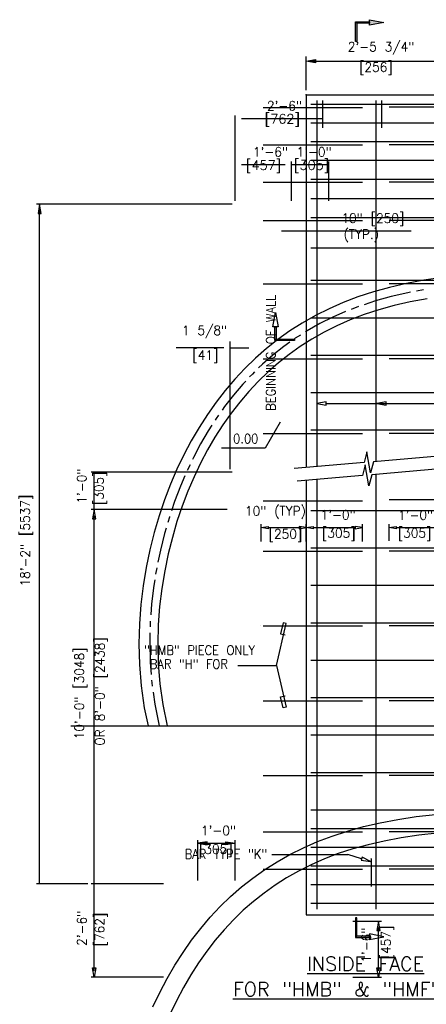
# Model space of a CAD drawing. Extents: x -17 to 2859, y -14 to 3983.
# Tile 22 of 39: x 5 to 60, y 87 to 219. Entities that reach past the tile are written whole.
import ezdxf
from ezdxf.enums import TextEntityAlignment as Align

# ---------------------------------------------------------------- set-up
doc = ezdxf.new("R2010")
doc.units = 0
doc.header["$LTSCALE"] = 25.4
doc.header["$MEASUREMENT"] = 0
doc.linetypes.add('HIDDEN2', pattern=[0.1875, 0.125, -0.0625])
doc.layers.get('0').update_dxf_attribs({"linetype": 'CONTINUOUS'})
for name, color, linetype in [('BDR-TEXT', 1, 'CONTINUOUS'), ('COL_NUM', 7, 'CONTINUOUS'), ('DWG-LINES', 7, 'CONTINUOUS'), ('FORM', 1, 'CONTINUOUS'), ('LABELS', 7, 'CONTINUOUS'), ('LEV_PAD', 7, 'CONTINUOUS'), ('PAN_BLK', 7, 'CONTINUOUS'), ('PAN_TS', 7, 'CONTINUOUS'), ('POINTS', 1, 'CONTINUOUS'), ('RS_LABELS', 7, 'CONTINUOUS'), ('TRASH', 1, 'CONTINUOUS')]:
    doc.layers.add(name, color=color, linetype=linetype)
doc.styles.add('TXT_SHX', font='txt.shx')

# ---------------------------------------------------------------- blocks, each defined once
blk = doc.blocks.new('A_DIM')
at = {"layer": 'PAN_BLK', "linetype": 'CONTINUOUS'}
blk.add_hatch(color=7, dxfattribs=at).paths.add_polyline_path([(-0.125, 0.021), (-0.125, -0.021), (0, 0)])
at = {"layer": 'PAN_BLK', "color": 7, "linetype": 'CONTINUOUS'}
blk.add_lwpolyline([(-0.125, 0.021), (-0.125, -0.021), (0, 0)], close=True, dxfattribs=at)
blk = doc.blocks.new('SO3_PN')
at = {"linetype": 'CONTINUOUS'}
for points in [[(62.35, 215.09), (59.67, 215.09), (59.37, 215.39), (62.35, 215.39)], [(59.67, 215.09), (59.67, 211.18), (59.37, 211.18), (59.37, 215.39)], [(65.42, 215.24), (62.35, 214.64), (62.35, 215.84)], [(42.4, 150.2), (42.4, 147.52), (42.1, 147.22), (42.1, 150.2)], [(42.4, 147.52), (46.31, 147.52), (46.31, 147.22), (42.1, 147.22)], [(59.67, 19.91), (59.67, 23.82), (59.37, 23.82), (59.37, 19.61)], [(62.35, 19.91), (59.67, 19.91), (59.37, 19.61), (62.35, 19.61)]]:
    blk.add_hatch(color=24, dxfattribs=at).paths.add_polyline_path(points)
at = {"layer": 'RS_LABELS', "linetype": 'CONTINUOUS'}
blk.add_hatch(color=7, dxfattribs=at).paths.add_polyline_path([(50.82, 207.32), (50.82, 206.65), (48.82, 206.99)])
at = {"color": 7, "linetype": 'CONTINUOUS'}
blk.add_line((60.67, 36.45), (57.75, 37.35), dxfattribs=at)
at = {"color": 24, "linetype": 'CONTINUOUS'}
for points in [[(62.35, 215.09), (59.67, 215.09), (59.37, 215.39), (62.35, 215.39)], [(59.67, 215.09), (59.67, 211.18), (59.37, 211.18), (59.37, 215.39)], [(65.42, 215.24), (62.35, 214.64), (62.35, 215.84)], [(42.25, 153.27), (42.85, 150.2), (41.66, 150.2)], [(42.4, 150.2), (42.4, 147.52), (42.1, 147.22), (42.1, 150.2)], [(42.4, 147.52), (46.31, 147.52), (46.31, 147.22), (42.1, 147.22)], [(59.67, 19.91), (59.67, 23.82), (59.37, 23.82), (59.37, 19.61)], [(62.35, 19.91), (59.67, 19.91), (59.37, 19.61), (62.35, 19.61)], [(65.42, 19.76), (62.35, 20.36), (62.35, 19.16)]]:
    blk.add_lwpolyline(points, close=True, dxfattribs=at)
at = {"color": 7, "linetype": 'CONTINUOUS'}
blk.add_lwpolyline([(60.76, 36.77), (60.57, 36.14), (62.58, 35.87)], close=True, dxfattribs=at)
at = {"layer": 'COL_NUM', "color": 7, "linetype": 'CONTINUOUS'}
for p, q in [((51.07, 198.58), (51.07, 120.27)), ((52.3, 198.58), (52.3, 192.74)), ((63.7, 198.58), (63.7, 121.38)), ((64.93, 198.58), (64.93, 192.74)), ((39.58, 197.04), (60.82, 197.04)), ((49.82, 197.78), (77.57, 197.78)), ((84.16, 197.15), (66.57, 197.15)), ((49.82, 193.78), (77.57, 193.78)), ((49.82, 189.78), (77.57, 189.78)), ((39.58, 189.1), (60.82, 189.1)), ((84.16, 189.11), (66.57, 189.11)), ((49.82, 185.78), (77.57, 185.78)), ((39.58, 181.1), (60.82, 181.1)), ((49.82, 181.78), (77.57, 181.78)), ((84.16, 181.11), (66.57, 181.11)), ((49.82, 177.59), (77.57, 177.59)), ((39.58, 172.89), (60.82, 172.89)), ((49.82, 173.58), (77.57, 173.58)), ((84.16, 172.89), (66.57, 172.89)), ((49.82, 167.05), (77.57, 167.05)), ((49.82, 160.12), (77.57, 160.12)), ((39.58, 159.35), (60.82, 159.35)), ((84.16, 159.35), (66.57, 159.35)), ((49.82, 152.12), (77.57, 152.12)), ((39.58, 143.35), (60.82, 143.35)), ((49.82, 144.12), (77.82, 144.12)), ((84.16, 143.35), (66.57, 143.35)), ((49.82, 136.12), (77.82, 136.12)), ((39.58, 127.34), (60.82, 127.34)), ((49.82, 128.12), (77.82, 128.12)), ((84.16, 127.34), (66.57, 127.34)), ((63.7, 118.61), (63.7, 25.68)), ((51.07, 117.51), (51.07, 25.68)), ((39.58, 112.97), (60.82, 112.97)), ((84.16, 113.17), (66.57, 113.17)), ((49.82, 110.92), (77.57, 110.92)), ((39.58, 102.22), (60.82, 102.22)), ((49.82, 102.92), (77.57, 102.92)), ((84.16, 102.22), (66.57, 102.22)), ((49.82, 94.92), (77.57, 94.92)), ((49.82, 86.92), (77.57, 86.92)), ((39.58, 86.22), (60.82, 86.22)), ((84.16, 86.22), (66.57, 86.22)), ((49.82, 78.92), (77.57, 78.92)), ((39.58, 70.22), (60.82, 70.22)), ((49.82, 70.92), (77.57, 70.92)), ((84.16, 70.22), (66.57, 70.22)), ((49.82, 62.92), (77.57, 62.92)), ((49.82, 54.92), (77.57, 54.92)), ((39.58, 54.22), (60.82, 54.22)), ((84.16, 54.22), (66.57, 54.22)), ((49.82, 46.92), (77.57, 46.92)), ((39.58, 42.22), (60.82, 42.22)), ((49.82, 42.92), (77.57, 42.92)), ((84.16, 42.22), (66.57, 42.22)), ((49.82, 38.92), (77.57, 38.92)), ((62.74, 36.48), (62.74, 30.48)), ((39.58, 34.22), (60.82, 34.22)), ((49.82, 34.92), (77.57, 34.92)), ((84.16, 34.22), (66.57, 34.22)), ((49.82, 30.92), (77.57, 30.92)), ((49.82, 26.92), (77.57, 26.92))]:
    blk.add_line(p, q, dxfattribs=at)
at = {"layer": 'COL_NUM', "color": 7, "linetype": 'CONTINUOUS', "const_width": 0.00035}
for points in [[(62.6, 36.48, 1), (62.87, 36.48, 1)], [(62.6, 30.48, 1), (62.87, 30.48, 1)]]:
    blk.add_lwpolyline(points, format="xyb", close=True, dxfattribs=at)
at = {"layer": 'DWG-LINES', "color": 2, "linetype": 'CONTINUOUS'}
for points in [[(82.02, 122.98), (63.18, 121.33), (62.56, 118.98), (61.77, 123.46), (61.19, 121.16), (46.26, 119.85)], [(81.31, 120.16), (62.85, 118.54), (62.22, 116.19), (61.44, 120.67), (60.85, 118.37), (46.9, 117.15)]]:
    blk.add_lwpolyline(points, dxfattribs=at)
at = {"layer": 'LEV_PAD', "color": 1, "linetype": 'CONTINUOUS'}
for p, q in [((48.82, 199.78), (48.82, 120.07)), ((48.82, 199.78), (78.57, 199.78)), ((48.82, 117.31), (48.82, 24.48)), ((48.82, 24.48), (78.57, 24.48))]:
    blk.add_line(p, q, dxfattribs=at)
at = {"layer": 'PAN_TS', "color": 24, "linetype": 'CONTINUOUS'}
blk.add_point((48.82, 199.78), dxfattribs=at)
at = {"layer": 'POINTS', "color": 7, "linetype": 'CONTINUOUS'}
blk.add_line((53.07, 133.78), (84.81, 133.78), dxfattribs=at)
at = {"layer": 'POINTS', "color": 253, "linetype": 'CONTINUOUS'}
blk.add_line((41.46, 37.35), (57.75, 37.35), dxfattribs=at)
at = {"layer": 'POINTS', "color": 7, "linetype": 'CONTINUOUS'}
for points in [[(53.07, 133.45), (53.07, 134.11), (51.07, 133.78)], [(65.9, 133.45), (65.9, 134.11), (63.9, 133.78)]]:
    blk.add_lwpolyline(points, close=True, dxfattribs=at)
at = {"layer": 'POINTS', "color": 253, "linetype": 'CONTINUOUS'}
for points in [[(42.43, 77.79), (44.53, 86.75), (43.89, 86.9), (43.34, 84.54), (44.32, 84.31)], [(42.43, 77.79), (44.53, 68.85), (43.89, 68.71), (43.34, 71.06), (44.32, 71.29)]]:
    blk.add_lwpolyline(points, dxfattribs=at)
at = {"layer": 'RS_LABELS', "color": 7, "linetype": 'CONTINUOUS'}
for p, q in [((48.82, 200.78), (48.82, 207.99)), ((50.82, 206.99), (76.57, 206.99)), ((39.17, 104.25), (39.17, 108)), ((48.82, 104.25), (48.82, 108)), ((48.82, 104.25), (48.82, 108)), ((60.82, 104.25), (60.82, 108)), ((66.57, 104.45), (66.57, 108)), ((40.67, 107.25), (47.32, 107.25)), ((50.32, 107.25), (59.32, 107.25)), ((68.07, 107.25), (77.07, 107.25)), ((34.19, 77.79), (42.43, 77.79))]:
    blk.add_line(p, q, dxfattribs=at)
for points in [[(50.82, 207.32), (50.82, 206.65), (48.82, 206.99)], [(40.67, 107.5), (40.67, 107), (39.17, 107.25)], [(47.32, 107.5), (47.32, 107), (48.82, 107.25)], [(50.32, 107.5), (50.32, 107), (48.82, 107.25)], [(59.32, 107.5), (59.32, 107), (60.82, 107.25)], [(68.07, 107.5), (68.07, 107), (66.57, 107.25)]]:
    blk.add_lwpolyline(points, close=True, dxfattribs=at)
at = {"layer": 'RS_LABELS', "color": 7, "linetype": 'CONTINUOUS', "const_width": 0.00035}
for points in [[(38.99, 197.04, 1), (39.34, 197.04, 1)], [(38.99, 189.1, 1), (39.34, 189.1, 1)], [(38.99, 181.1, 1), (39.34, 181.1, 1)], [(38.99, 172.89, 1), (39.34, 172.89, 1)], [(38.99, 159.35, 1), (39.34, 159.35, 1)], [(38.99, 143.35, 1), (39.34, 143.35, 1)], [(38.99, 127.34, 1), (39.34, 127.34, 1)], [(38.99, 112.97, 1), (39.34, 112.97, 1)], [(38.99, 102.22, 1), (39.34, 102.22, 1)], [(38.99, 86.22, 1), (39.34, 86.22, 1)], [(38.99, 70.22, 1), (39.34, 70.22, 1)], [(38.99, 54.22, 1), (39.34, 54.22, 1)], [(38.99, 42.22, 1), (39.34, 42.22, 1)], [(38.99, 34.22, 1), (39.34, 34.22, 1)]]:
    blk.add_lwpolyline(points, format="xyb", close=True, dxfattribs=at)
at = {"layer": 'LABELS', "color": 253, "linetype": 'CONTINUOUS', "style": 'TXT_SHX', "width": 0.9}
for s, p in [('"HMB" PIECE ONLY', (14.14, 80.03)), ('BAR "H" FOR', (15.38, 77.07))]:
    blk.add_text(s, height=2, dxfattribs=at).set_placement(p)
at = {"layer": 'LABELS', "color": 1, "linetype": 'CONTINUOUS', "style": 'TXT_SHX'}
for s, p in [('%%uINSIDE FACE', (48.99, 12.48)), ('%%uFOR "HMB" & "HMF" PIECES', (33.16, 7.06))]:
    blk.add_text(s, height=3, dxfattribs=at).set_placement(p)
at = {"layer": 'POINTS', "color": 253, "linetype": 'CONTINUOUS', "style": 'TXT_SHX', "width": 0.9}
blk.add_text('BAR TYPE "K"', height=2, dxfattribs=at).set_placement((22.84, 36.46))
at = {"layer": 'RS_LABELS', "color": 5, "linetype": 'CONTINUOUS', "style": 'TXT_SHX', "width": 0.95}
for s, p in [('2\'-5 3/4" ', (65.68, 209.07)), ('[256]', (63.72, 204.71)), ('10" (TYP)', (42.24, 109.81)), ('1\'-0"', (55.63, 108.97)), ('1\'-0" ', (73.05, 108.92)), ('[250]', (44.38, 104.89)), ('[305]', (55.78, 105.1)), ('[305]', (72, 105.1))]:
    blk.add_text(s, height=2, dxfattribs=at).set_placement(p, align=Align.CENTER)
blk = doc.blocks.new('SO3_P0')
at = {"linetype": 'CONTINUOUS'}
for points in [[(62.35, 215.09), (59.67, 215.09), (59.37, 215.39), (62.35, 215.39)], [(59.67, 215.09), (59.67, 211.18), (59.37, 211.18), (59.37, 215.39)], [(65.42, 215.24), (62.35, 214.64), (62.35, 215.84)], [(42.4, 150.2), (42.4, 147.52), (42.1, 147.22), (42.1, 150.2)], [(42.4, 147.52), (46.31, 147.52), (46.31, 147.22), (42.1, 147.22)], [(59.67, 19.91), (59.67, 23.82), (59.37, 23.82), (59.37, 19.61)], [(62.35, 19.91), (59.67, 19.91), (59.37, 19.61), (62.35, 19.61)]]:
    blk.add_hatch(color=24, dxfattribs=at).paths.add_polyline_path(points)
at = {"layer": 'RS_LABELS', "linetype": 'CONTINUOUS'}
blk.add_hatch(color=7, dxfattribs=at).paths.add_polyline_path([(50.82, 207.32), (50.82, 206.65), (48.82, 206.99)])
at = {"color": 7, "linetype": 'CONTINUOUS'}
blk.add_line((60.67, 36.45), (57.75, 37.35), dxfattribs=at)
at = {"color": 24, "linetype": 'CONTINUOUS'}
for points in [[(62.35, 215.09), (59.67, 215.09), (59.37, 215.39), (62.35, 215.39)], [(59.67, 215.09), (59.67, 211.18), (59.37, 211.18), (59.37, 215.39)], [(65.42, 215.24), (62.35, 214.64), (62.35, 215.84)], [(42.25, 153.27), (42.85, 150.2), (41.66, 150.2)], [(42.4, 150.2), (42.4, 147.52), (42.1, 147.22), (42.1, 150.2)], [(42.4, 147.52), (46.31, 147.52), (46.31, 147.22), (42.1, 147.22)], [(59.67, 19.91), (59.67, 23.82), (59.37, 23.82), (59.37, 19.61)], [(62.35, 19.91), (59.67, 19.91), (59.37, 19.61), (62.35, 19.61)], [(65.42, 19.76), (62.35, 20.36), (62.35, 19.16)]]:
    blk.add_lwpolyline(points, close=True, dxfattribs=at)
at = {"color": 7, "linetype": 'CONTINUOUS'}
blk.add_lwpolyline([(60.76, 36.77), (60.57, 36.14), (62.58, 35.87)], close=True, dxfattribs=at)
at = {"layer": 'COL_NUM', "color": 7, "linetype": 'CONTINUOUS'}
for p, q in [((51.07, 198.58), (51.07, 120.27)), ((52.3, 198.58), (52.3, 192.74)), ((63.7, 198.58), (63.7, 121.38)), ((64.93, 198.58), (64.93, 192.74)), ((39.58, 197.04), (60.82, 197.04)), ((49.82, 197.78), (77.57, 197.78)), ((84.16, 197.15), (66.57, 197.15)), ((49.82, 193.78), (77.57, 193.78)), ((49.82, 189.78), (77.57, 189.78)), ((39.58, 189.1), (60.82, 189.1)), ((84.16, 189.11), (66.57, 189.11)), ((49.82, 185.78), (77.57, 185.78)), ((39.58, 181.1), (60.82, 181.1)), ((49.82, 181.78), (77.57, 181.78)), ((84.16, 181.11), (66.57, 181.11)), ((49.82, 177.59), (77.57, 177.59)), ((39.58, 172.89), (60.82, 172.89)), ((49.82, 173.58), (77.57, 173.58)), ((84.16, 172.89), (66.57, 172.89)), ((49.82, 167.05), (77.57, 167.05)), ((49.82, 160.12), (77.57, 160.12)), ((39.58, 159.35), (60.82, 159.35)), ((84.16, 159.35), (66.57, 159.35)), ((49.82, 152.12), (77.57, 152.12)), ((39.58, 143.35), (60.82, 143.35)), ((49.82, 144.12), (77.82, 144.12)), ((84.16, 143.35), (66.57, 143.35)), ((49.82, 136.12), (77.82, 136.12)), ((39.58, 127.34), (60.82, 127.34)), ((49.82, 128.12), (77.82, 128.12)), ((84.16, 127.34), (66.57, 127.34)), ((63.7, 118.61), (63.7, 25.68)), ((51.07, 117.51), (51.07, 25.68)), ((39.58, 112.97), (60.82, 112.97)), ((84.16, 113.17), (66.57, 113.17)), ((49.82, 110.92), (77.57, 110.92)), ((39.58, 102.22), (60.82, 102.22)), ((49.82, 102.92), (77.57, 102.92)), ((84.16, 102.22), (66.57, 102.22)), ((49.82, 94.92), (77.57, 94.92)), ((49.82, 86.92), (77.57, 86.92)), ((39.58, 86.22), (60.82, 86.22)), ((84.16, 86.22), (66.57, 86.22)), ((49.82, 78.92), (77.57, 78.92)), ((39.58, 70.22), (60.82, 70.22)), ((49.82, 70.92), (77.57, 70.92)), ((84.16, 70.22), (66.57, 70.22)), ((49.82, 62.92), (77.57, 62.92)), ((49.82, 54.92), (77.57, 54.92)), ((39.58, 54.22), (60.82, 54.22)), ((84.16, 54.22), (66.57, 54.22)), ((49.82, 46.92), (77.57, 46.92)), ((39.58, 42.22), (60.82, 42.22)), ((49.82, 42.92), (77.57, 42.92)), ((84.16, 42.22), (66.57, 42.22)), ((49.82, 38.92), (77.57, 38.92)), ((62.74, 36.48), (62.74, 30.48)), ((39.58, 34.22), (60.82, 34.22)), ((49.82, 34.92), (77.57, 34.92)), ((84.16, 34.22), (66.57, 34.22)), ((49.82, 30.92), (77.57, 30.92)), ((49.82, 26.92), (77.57, 26.92))]:
    blk.add_line(p, q, dxfattribs=at)
at = {"layer": 'COL_NUM', "color": 7, "linetype": 'CONTINUOUS', "const_width": 0.00035}
for points in [[(62.6, 36.48, 1), (62.87, 36.48, 1)], [(62.6, 30.48, 1), (62.87, 30.48, 1)]]:
    blk.add_lwpolyline(points, format="xyb", close=True, dxfattribs=at)
at = {"layer": 'DWG-LINES', "color": 2, "linetype": 'CONTINUOUS'}
for points in [[(82.02, 122.98), (63.18, 121.33), (62.56, 118.98), (61.77, 123.46), (61.19, 121.16), (46.26, 119.85)], [(81.31, 120.16), (62.85, 118.54), (62.22, 116.19), (61.44, 120.67), (60.85, 118.37), (46.9, 117.15)]]:
    blk.add_lwpolyline(points, dxfattribs=at)
at = {"layer": 'LEV_PAD', "color": 1, "linetype": 'CONTINUOUS'}
for p, q in [((48.82, 199.78), (48.82, 120.07)), ((48.82, 199.78), (78.57, 199.78)), ((48.82, 117.31), (48.82, 24.48)), ((48.82, 24.48), (78.57, 24.48))]:
    blk.add_line(p, q, dxfattribs=at)
at = {"layer": 'PAN_TS', "color": 24, "linetype": 'CONTINUOUS'}
blk.add_point((48.82, 199.78), dxfattribs=at)
at = {"layer": 'POINTS', "color": 7, "linetype": 'CONTINUOUS'}
blk.add_line((53.07, 133.78), (84.81, 133.78), dxfattribs=at)
at = {"layer": 'POINTS', "color": 253, "linetype": 'CONTINUOUS'}
blk.add_line((41.46, 37.35), (57.75, 37.35), dxfattribs=at)
at = {"layer": 'POINTS', "color": 7, "linetype": 'CONTINUOUS'}
for points in [[(53.07, 133.45), (53.07, 134.11), (51.07, 133.78)], [(65.9, 133.45), (65.9, 134.11), (63.9, 133.78)]]:
    blk.add_lwpolyline(points, close=True, dxfattribs=at)
at = {"layer": 'POINTS', "color": 253, "linetype": 'CONTINUOUS'}
for points in [[(42.43, 77.79), (44.53, 86.75), (43.89, 86.9), (43.34, 84.54), (44.32, 84.31)], [(42.43, 77.79), (44.53, 68.85), (43.89, 68.71), (43.34, 71.06), (44.32, 71.29)]]:
    blk.add_lwpolyline(points, dxfattribs=at)
at = {"layer": 'RS_LABELS', "color": 7, "linetype": 'CONTINUOUS'}
for p, q in [((48.82, 200.78), (48.82, 207.99)), ((50.82, 206.99), (76.57, 206.99)), ((39.17, 104.25), (39.17, 108)), ((48.82, 104.25), (48.82, 108)), ((48.82, 104.25), (48.82, 108)), ((60.82, 104.25), (60.82, 108)), ((66.57, 104.45), (66.57, 108)), ((40.67, 107.25), (47.32, 107.25)), ((50.32, 107.25), (59.32, 107.25)), ((68.07, 107.25), (77.07, 107.25)), ((34.19, 77.79), (42.43, 77.79))]:
    blk.add_line(p, q, dxfattribs=at)
for points in [[(50.82, 207.32), (50.82, 206.65), (48.82, 206.99)], [(40.67, 107.5), (40.67, 107), (39.17, 107.25)], [(47.32, 107.5), (47.32, 107), (48.82, 107.25)], [(50.32, 107.5), (50.32, 107), (48.82, 107.25)], [(59.32, 107.5), (59.32, 107), (60.82, 107.25)], [(68.07, 107.5), (68.07, 107), (66.57, 107.25)]]:
    blk.add_lwpolyline(points, close=True, dxfattribs=at)
at = {"layer": 'RS_LABELS', "color": 7, "linetype": 'CONTINUOUS', "const_width": 0.00035}
for points in [[(38.99, 197.04, 1), (39.34, 197.04, 1)], [(38.99, 189.1, 1), (39.34, 189.1, 1)], [(38.99, 181.1, 1), (39.34, 181.1, 1)], [(38.99, 172.89, 1), (39.34, 172.89, 1)], [(38.99, 159.35, 1), (39.34, 159.35, 1)], [(38.99, 143.35, 1), (39.34, 143.35, 1)], [(38.99, 127.34, 1), (39.34, 127.34, 1)], [(38.99, 112.97, 1), (39.34, 112.97, 1)], [(38.99, 102.22, 1), (39.34, 102.22, 1)], [(38.99, 86.22, 1), (39.34, 86.22, 1)], [(38.99, 70.22, 1), (39.34, 70.22, 1)], [(38.99, 54.22, 1), (39.34, 54.22, 1)], [(38.99, 42.22, 1), (39.34, 42.22, 1)], [(38.99, 34.22, 1), (39.34, 34.22, 1)]]:
    blk.add_lwpolyline(points, format="xyb", close=True, dxfattribs=at)
at = {"layer": 'LABELS', "color": 253, "linetype": 'CONTINUOUS', "style": 'TXT_SHX', "width": 0.9}
for s, p in [('"HMB" PIECE ONLY', (14.14, 80.03)), ('BAR "H" FOR', (15.38, 77.07))]:
    blk.add_text(s, height=2, dxfattribs=at).set_placement(p)
at = {"layer": 'LABELS', "color": 1, "linetype": 'CONTINUOUS', "style": 'TXT_SHX'}
for s, p in [('%%uINSIDE FACE', (48.99, 12.48)), ('%%uFOR "HMB" & "HMF" PIECES', (33.16, 7.06))]:
    blk.add_text(s, height=3, dxfattribs=at).set_placement(p)
at = {"layer": 'POINTS', "color": 253, "linetype": 'CONTINUOUS', "style": 'TXT_SHX', "width": 0.9}
blk.add_text('BAR TYPE "K"', height=2, dxfattribs=at).set_placement((22.84, 36.46))
at = {"layer": 'RS_LABELS', "color": 5, "linetype": 'CONTINUOUS', "style": 'TXT_SHX', "width": 0.95}
for s, p in [('2\'-5 3/4" ', (65.68, 209.07)), ('[256]', (63.72, 204.71)), ('10" (TYP)', (42.24, 109.81)), ('1\'-0"', (55.63, 108.97)), ('1\'-0" ', (73.05, 108.92)), ('[250]', (44.38, 104.89)), ('[305]', (55.78, 105.1)), ('[305]', (72, 105.1))]:
    blk.add_text(s, height=2, dxfattribs=at).set_placement(p, align=Align.CENTER)

msp = doc.modelspace()

# ---------------------------------------------------------------- hatches: boundary and pattern name
at = {"layer": 'BDR-TEXT', "linetype": 'CONTINUOUS'}
msp.add_hatch(color=7, dxfattribs=at).paths.add_polyline_path([(7.87, 192.92), (8.29, 192.92), (8.08, 194.17)])

# ---------------------------------------------------------------- linework, layer by layer
at = {"layer": 'BDR-TEXT', "color": 7, "linetype": 'CONTINUOUS'}
for p, q in [((34.23, 194.59), (34.23, 206.02)), ((35.07, 205.61), (45.89, 205.61)), ((34.23, 194.59), (34.23, 199.85)), ((35.07, 199.44), (40.89, 199.44)), ((41.73, 194.59), (41.73, 199.85)), ((41.73, 194.59), (41.73, 199.85)), ((41.73, 199.44), (46.73, 199.44)), ((46.73, 194.59), (46.73, 199.85)), ((33.82, 194.17), (7.66, 194.17)), ((8.08, 103.35), (8.08, 193.34)), ((43.73, 182.35), (43.73, 191.43)), ((40.4, 190.59), (57.73, 190.59)), ((33.56, 158.74), (33.56, 175.82)), ((32.72, 174.98), (26.33, 174.98)), ((33.56, 174.98), (36.06, 174.98)), ((33.82, 158.34), (14.96, 158.34)), ((15.37, 153.35), (15.37, 158.34)), ((33.14, 153.35), (14.96, 153.35)), ((33.14, 153.35), (14.96, 153.35)), ((15.37, 103.35), (15.37, 152.51)), ((29.24, 103.77), (29.24, 109.17)), ((29.24, 108.75), (34.23, 108.75)), ((34.23, 103.77), (34.23, 109.17)), ((14.54, 103.35), (7.66, 103.35)), ((24.63, 103.35), (14.96, 103.35)), ((24.63, 103.35), (14.96, 103.35)), ((15.37, 91.69), (15.37, 103.35)), ((49.95, 98.35), (53.78, 98.35)), ((53.37, 91.69), (53.37, 97.52)), ((24.63, 90.86), (14.96, 90.86)), ((49.95, 90.86), (53.78, 90.86))]:
    msp.add_line(p, q, dxfattribs=at)
for points in [[(7.87, 192.92), (8.29, 192.92), (8.08, 194.17)], [(15.16, 152.1), (15.58, 152.1), (15.37, 153.35)], [(53.16, 97.1), (53.58, 97.1), (53.37, 98.35)], [(15.16, 92.11), (15.58, 92.11), (15.37, 90.86)], [(53.16, 92.11), (53.58, 92.11), (53.37, 90.86)]]:
    msp.add_lwpolyline(points, close=True, dxfattribs=at)
at = {"layer": 'FORM', "color": 7, "linetype": 'CONTINUOUS'}
for p, q in [((59.37, 182.72), (58.43, 182.54)), ((50.69, 180.47), (49.72, 180.1)), ((28.18, 159.34), (27.82, 158.58)), ((23.73, 145.55), (23.59, 144.73)), ((12.25, 124.47), (73.73, 124.47))]:
    msp.add_line(p, q, dxfattribs=at)
at = {"layer": 'FORM', "color": 1, "linetype": 'CONTINUOUS'}
for points in [[(61.9, 184.36), (59.45, 183.99), (57.1, 183.55), (54.85, 183.03), (52.7, 182.43), (50.63, 181.76), (48.65, 181.01), (46.76, 180.18), (44.94, 179.27), (43.19, 178.28), (41.52, 177.22), (39.92, 176.09), (38.39, 174.87), (36.92, 173.58), (35.51, 172.22), (34.17, 170.79), (32.88, 169.28), (31.66, 167.7), (30.5, 166.05), (29.39, 164.33), (28.35, 162.54), (27.36, 160.68), (26.44, 158.74), (25.58, 156.74), (24.78, 154.66), (24.06, 152.51), (23.41, 150.29), (22.83, 147.99), (22.34, 145.62), (21.93, 143.18), (21.63, 140.66), (21.43, 138.06), (21.36, 135.39), (21.42, 132.63), (21.65, 129.79), (22.06, 126.87), (22.57, 124.47)], [(59.87, 181.53), (57.62, 181.1), (55.47, 180.61), (53.42, 180.04), (51.46, 179.4), (49.6, 178.69), (47.82, 177.91), (46.11, 177.06), (44.48, 176.14), (42.92, 175.15), (41.42, 174.08), (39.99, 172.95), (38.61, 171.75), (37.29, 170.47), (36.03, 169.12), (34.82, 167.7), (33.67, 166.22), (32.57, 164.66), (31.52, 163.03), (30.53, 161.33), (29.6, 159.55), (28.72, 157.71), (27.9, 155.8), (27.14, 153.81), (26.44, 151.76), (25.82, 149.63), (25.27, 147.43), (24.8, 145.16), (24.41, 142.82), (24.12, 140.41), (23.93, 137.93), (23.86, 135.38), (23.92, 132.76), (24.14, 130.07), (24.53, 127.3), (25.12, 124.47)], [(23.21, 86.9), (24.13, 88.83), (25.11, 90.69), (26.15, 92.47), (27.25, 94.18), (28.4, 95.82), (29.62, 97.39), (30.89, 98.88), (32.22, 100.3), (33.61, 101.64), (35.06, 102.92), (36.58, 104.11), (38.16, 105.24), (39.81, 106.29), (41.53, 107.26), (43.33, 108.16), (45.21, 108.98), (47.17, 109.72), (49.22, 110.39), (51.37, 110.99), (53.61, 111.51), (55.96, 111.95), (58.42, 112.32), (60.97, 112.61)]]:
    msp.add_lwpolyline(points, dxfattribs=at)
at = {"layer": 'FORM', "color": 7, "linetype": 'CONTINUOUS'}
for points in [[(57.65, 182.4), (57.27, 182.32), (55.08, 181.82), (52.98, 181.24), (51.44, 180.73)], [(48.98, 179.82), (47.26, 179.06), (45.52, 178.2), (43.85, 177.25), (43.61, 177.1)], [(42.93, 176.67), (42.25, 176.24), (42.14, 176.16)], [(41.51, 175.71), (40.73, 175.15), (39.26, 174), (37.86, 172.76), (37.35, 172.27)], [(36.79, 171.74), (36.51, 171.46), (36.15, 171.07)], [(35.62, 170.51), (35.22, 170.09), (33.99, 168.64), (32.81, 167.12), (32.46, 166.62)], [(32.01, 165.98), (31.68, 165.52), (31.54, 165.29)], [(31.1, 164.62), (30.62, 163.86), (29.6, 162.12), (28.65, 160.31), (28.52, 160.04)], [(27.51, 157.87), (26.91, 156.47), (26.13, 154.44), (25.71, 153.2)], [(25.46, 152.44), (25.43, 152.34), (25.21, 151.6)], [(24.99, 150.87), (24.79, 150.17), (24.22, 147.93), (23.89, 146.33)], [(23.47, 143.94), (23.35, 143.22), (23.05, 140.76), (22.94, 139.3)], [(22.87, 138.42), (22.86, 138.22), (22.84, 137.66)], [(22.82, 136.86), (22.79, 135.62), (22.85, 132.94), (22.98, 131.33)], [(23.04, 130.56), (23.07, 130.19), (23.13, 129.77)], [(23.24, 128.96), (23.47, 127.36), (24.08, 124.47)]]:
    msp.add_lwpolyline(points, dxfattribs=at)
at = {"layer": 'FORM', "color": 1, "linetype": 'HIDDEN2'}
msp.add_lwpolyline([(61.22, 110.12), (58.74, 109.84), (56.38, 109.48), (54.13, 109.06), (51.98, 108.56), (49.94, 108), (48, 107.37), (46.15, 106.66), (44.39, 105.89), (42.7, 105.05), (41.09, 104.14), (39.55, 103.16), (38.08, 102.11), (36.66, 100.99), (35.3, 99.8), (34, 98.54), (32.75, 97.21), (31.56, 95.81), (30.41, 94.33), (29.32, 92.78), (28.28, 91.16), (27.29, 89.47), (26.36, 87.71), (25.49, 85.87)], dxfattribs=at)
at = {"layer": 'TRASH', "color": 3, "linetype": 'CONTINUOUS'}
for p, q in [((40.22, 165.04), (38.22, 161.57)), ((40.22, 165.04), (38.22, 161.57)), ((38.22, 161.57), (32.38, 161.57)), ((38.22, 161.57), (32.38, 161.57))]:
    msp.add_line(p, q, dxfattribs=at)

# ---------------------------------------------------------------- block references
at = {"layer": 'BDR-TEXT', "linetype": 'CONTINUOUS', "yscale": 9.9984, "zscale": 9.9984, "rotation": 180.0000000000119}
for p, xscale in [((29.24, 108.75), 9.9984), ((34.23, 108.75), -9.9984)]:
    msp.add_blockref('A_DIM', p, dxfattribs=dict(at, xscale=xscale))
at = {"layer": 'FORM', "linetype": 'CONTINUOUS', "xscale": 0.625, "yscale": 0.625, "zscale": 0.625}
for name in ['SO3_PN', 'SO3_P0']:
    msp.add_blockref(name, (13.2, 83.91), dxfattribs=at)

# ---------------------------------------------------------------- texts
at = {"layer": 'BDR-TEXT', "color": 5, "linetype": 'CONTINUOUS', "style": 'TXT_SHX', "width": 0.95}
for s, p in [('2\'-6" ', (41.33, 206.68)), ('1\'-6" ', (39.47, 200.51)), ('1\'-0" ', (45.29, 200.51)), ('10" [250]', (52.62, 191.66)), ('(TYP.)', (51.07, 189.52)), ('1 5/8" ', (30.65, 176.67)), ('[41]', (30.23, 173.37)), ('1\'-0" ', (32.52, 109.83)), ('[305]', (31.63, 107.34))]:
    msp.add_text(s, height=1.25, dxfattribs=at).set_placement(p, align=Align.CENTER)
at = {"layer": 'BDR-TEXT', "color": 5, "linetype": 'CONTINUOUS', "style": 'TXT_SHX'}
for s, p in [('[762]', (40.52, 204.94)), ('[457]', (38.01, 198.75)), ('[305]', (44.43, 198.77))]:
    msp.add_text(s, height=1.25, dxfattribs=at).set_placement(p, align=Align.CENTER)
at = {"layer": 'BDR-TEXT', "color": 5, "linetype": 'CONTINUOUS', "style": 'TXT_SHX', "width": 0.95}
for s, height, p in [('1\'-0" ', 1.25, (14.33, 157.02)), ('[305]', 1.25, (16.64, 156.19)), ('18\'-2" [5537]', 1.2498, (6.77, 149.2)), ('OR 8\'-0" [2438]', 1.2498, (16.75, 129.04)), ('10\'-0" [3048]', 1.2498, (14.01, 128.79)), ('2\'-6" ', 1.25, (14.34, 97.92)), ('[762]', 1.25, (16.73, 97.23)), ('1\'-6" ', 1.25, (52.36, 95.68)), ('[457]', 1.25, (54.99, 95.5))]:
    msp.add_text(s, height=height, rotation=90, dxfattribs=at).set_placement(p, align=Align.CENTER)
at = {"layer": 'TRASH', "color": 3, "linetype": 'CONTINUOUS', "style": 'TXT_SHX', "width": 0.9}
msp.add_text('  BEGINNING OF WALL', height=1.25, rotation=89.9999, dxfattribs=at).set_placement((39.59, 164.54))
msp.add_text('  BEGINNING OF WALL', height=1.25, rotation=89.9999, dxfattribs=at).set_placement((39.59, 164.54))
msp.add_text(' 0.00', height=1.25, dxfattribs=at).set_placement((32.94, 162.2))
msp.add_text(' 0.00', height=1.25, dxfattribs=at).set_placement((32.94, 162.2))

doc.saveas('drawing.dxf')
